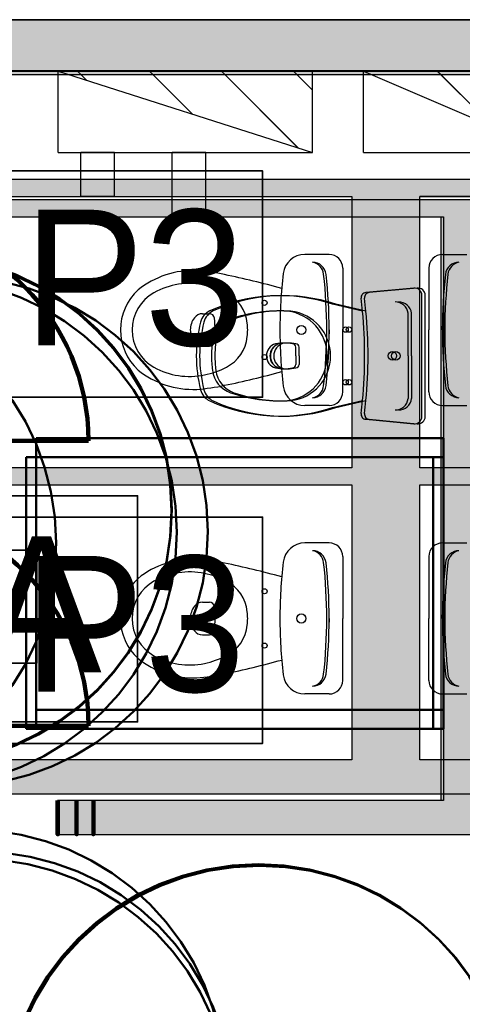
# Model space of a CAD drawing. Header units: metres. Extents: x -1 to 430, y -6 to 31.
# Tile 56 of 169: x 406.2 to 407.5, y 25.33 to 28.23. Entities that reach past the tile are written whole.
import ezdxf

# ---------------------------------------------------------------- set-up
doc = ezdxf.new("R2010")
doc.units = ezdxf.units.M
doc.linetypes.add('CONTINUA', pattern=[0])
doc.linetypes.add('VERDECKT', pattern=[9.525, 6.35, -3.175])
for name, color, linetype, lineweight in [('3D P1 MURS EXISTENTS', 7, 'CONTINUA', 25), ('3D P1 MURS NOUS', 7, 'CONTINUA', 25), ('3D P2 MURS', 7, 'CONTINUA', 25), ('3D P2 MURS NOUS', 7, 'CONTINUA', 25), ('3D P3 MURS', 7, 'CONTINUA', 25), ('3D P3 MURS NOUS', 7, 'CONTINUA', 25), ('3D P4 MURS', 7, 'CONTINUA', 25), ('3D P4 MURS NOUS', 7, 'CONTINUA', 25), ('3D P5 MURS', 7, 'CONTINUA', 25), ('3D P5 MURS NOUS', 7, 'CONTINUA', 25), ('3D PA MURS', 7, 'CONTINUA', 25), ('3D PA MURS NOUS', 7, 'CONTINUA', 25), ('DISPOSICIÓ FUSTERIES INT  P1', 7, 'CONTINUA', 25), ('DISPOSICIÓ FUSTERIES INT  P2', 7, 'CONTINUA', 25), ('DISPOSICIÓ FUSTERIES INT  P3', 7, 'CONTINUA', 25), ('DISPOSICIÓ FUSTERIES INT  P4', 7, 'CONTINUA', 25), ('DISPOSICIÓ FUSTERIES INT  PA', 7, 'CONTINUA', 25), ('DISPOSICIÓ FUSTERIES INT P5', 7, 'CONTINUA', 25), ('P1 ESCALES 2D', 7, 'CONTINUA', 25), ('P1 MOBLES', 7, 'CONTINUA', 25), ('P2 ESCALES 2D', 7, 'CONTINUA', 25), ('P2 MOBLES 2D', 7, 'CONTINUA', 25), ('P3 ESCALES 2D', 7, 'CONTINUA', 25), ('P3 MOBLES', 7, 'CONTINUA', 25), ('P4 ESCALES 2D', 7, 'CONTINUA', 25), ('P4 MOBLES', 7, 'CONTINUA', 25), ('P5 ESCALA 2D', 7, 'CONTINUA', 25), ('P5 MOBLES', 7, 'CONTINUA', 25), ('PA ESCALES 2D', 7, 'CONTINUA', 25)]:
    doc.layers.add(name, color=color, linetype=linetype, lineweight=lineweight)
doc.styles.add('Century Gothic', font='txt')
pattern_1 = [(135, (0, 0), (-0.21213203, -0.21213203), []), (135, (-0.10607, -0.10607), (-0.21213203, -0.21213203), [])]

msp = doc.modelspace()

# ---------------------------------------------------------------- hatches: boundary and pattern name
at = {"layer": '3D P1 MURS EXISTENTS', "linetype": 'CONTINUA', "lineweight": 18, "true_color": 0xa0a0a0, "transparency": 33554687}
for points in [[(426.8464, 28.2282), (401.2904, 28.2282), (401.2607, 28.0782), (426.8153, 28.0782)], [(405.9971, 27.6495), (408.8875, 27.6495), (408.8875, 27.6995), (405.9971, 27.6995)], [(407.4397, 27.6495), (407.4397, 25.9295), (407.5397, 25.9295), (407.5397, 27.6495)], [(406.3662, 25.8295), (409.0657, 25.8295), (409.0657, 25.9295), (406.3662, 25.9295)]]:
    msp.add_hatch(color=253, dxfattribs=at).paths.add_polyline_path(points)
at = {"layer": '3D P1 MURS NOUS', "linetype": 'CONTINUA', "lineweight": 18, "transparency": 33554687}
msp.add_hatch(color=2, dxfattribs=at).paths.add_polyline_path([(406.3662, 25.9295), (406.3096, 25.9295), (406.3096, 25.8295), (406.3662, 25.8295)])
at = {"layer": '3D P2 MURS', "linetype": 'CONTINUA', "lineweight": 18, "true_color": 0xa0a0a0, "transparency": 33554687}
for points in [[(426.8464, 28.2282), (401.2904, 28.2282), (401.2587, 28.0682), (415.7808, 28.0682), (415.7808, 28.0683), (415.9308, 28.0683), (415.9308, 28.0682), (426.8132, 28.0682)], [(405.997, 27.6495), (408.887, 27.6495), (408.887, 27.6995), (405.997, 27.6995)], [(407.447, 27.6495), (407.447, 25.9295), (407.537, 25.9295), (407.537, 27.6495)], [(406.311, 25.8295), (409.0654, 25.8295), (409.0654, 25.9295), (406.311, 25.9295)]]:
    msp.add_hatch(color=253, dxfattribs=at).paths.add_polyline_path(points)
at = {"layer": '3D P3 MURS', "linetype": 'CONTINUA', "lineweight": 18, "true_color": 0xa0a0a0, "transparency": 33554687}
for points in [[(426.8464, 28.2282), (401.2904, 28.2282), (401.2587, 28.0682), (426.8132, 28.0682)], [(405.997, 27.6495), (408.8875, 27.6495), (408.8875, 27.6995), (405.997, 27.6995)], [(407.4397, 27.6495), (407.4397, 25.9295), (407.5397, 25.9295), (407.5397, 27.6495)], [(406.4152, 25.8295), (409.0154, 25.8295), (409.0154, 25.9295), (406.4152, 25.9295)]]:
    msp.add_hatch(color=253, dxfattribs=at).paths.add_polyline_path(points)
at = {"layer": '3D P4 MURS', "linetype": 'CONTINUA', "lineweight": 18, "true_color": 0xa0a0a0, "transparency": 33554687}
for points in [[(426.8464, 28.2282), (401.2904, 28.2282), (401.2587, 28.0682), (426.8132, 28.0682)], [(406.047, 27.6495), (408.887, 27.6495), (408.887, 27.6995), (406.047, 27.6995)], [(407.4397, 27.6495), (407.4397, 25.9295), (407.5397, 25.9295), (407.5397, 27.6495)], [(406.4152, 25.8295), (409.057, 25.8295), (409.057, 25.9295), (406.4152, 25.9295)]]:
    msp.add_hatch(color=253, dxfattribs=at).paths.add_polyline_path(points)
at = {"layer": '3D P5 MURS', "linetype": 'CONTINUA', "lineweight": 18, "true_color": 0xa0a0a0, "transparency": 33554687}
for points in [[(426.8464, 28.2282), (401.2904, 28.2282), (401.2587, 28.0682), (426.8133, 28.0682)], [(405.997, 27.6495), (408.8875, 27.6495), (408.8875, 27.6995), (405.997, 27.6995)], [(407.4397, 27.6495), (407.4397, 25.9295), (407.5397, 25.9295), (407.5397, 27.6495)], [(406.3659, 25.8295), (409.0654, 25.8295), (409.0654, 25.9295), (406.3659, 25.9295)]]:
    msp.add_hatch(color=253, dxfattribs=at).paths.add_polyline_path(points)
at = {"layer": '3D PA MURS', "linetype": 'CONTINUA', "lineweight": 18, "true_color": 0xa0a0a0, "transparency": 33554687}
for points in [[(415.9469, 28.2301), (405.7759, 28.2301), (405.7759, 28.0801), (415.9469, 28.0801)], [(405.7759, 27.7096), (408.7769, 27.7096), (408.7769, 27.7596), (405.7759, 27.7596)], [(407.1769, 26.8596), (407.1769, 26.0491), (407.3769, 26.0491), (407.3769, 27.7096), (407.1769, 27.7096), (407.1769, 26.9096), (407.1795, 26.9096), (407.1795, 26.8596)], [(405.7759, 26.8596), (407.1795, 26.8596), (407.1795, 26.9096), (405.7759, 26.9096)], [(407.3769, 26.8595), (408.7769, 26.8595), (408.7769, 26.9095), (407.3769, 26.9095)], [(405.6069, 25.9491), (408.9671, 25.9491), (408.9671, 26.0491), (405.6069, 26.0491)]]:
    msp.add_hatch(color=253, dxfattribs=at).paths.add_polyline_path(points)
at = {"layer": 'P1 ESCALES 2D', "lineweight": 25, "transparency": 33554687}
h = msp.add_hatch(dxfattribs=at)
h.set_pattern_fill('RAYADO_1', scale=0.1, angle=45, style=0, pattern_type=2)
h.set_pattern_definition(pattern_1)
h.paths.add_polyline_path([(407.0612, 27.8385), (407.0612, 28.0785), (406.3112, 28.0785)], flags=0)
h = msp.add_hatch(dxfattribs=at)
h.set_pattern_fill('RAYADO_1', scale=0.1, angle=45, style=0, pattern_type=2)
h.set_pattern_definition(pattern_1)
h.paths.add_polyline_path([(407.2112, 28.0785), (407.7712, 27.8385), (407.7712, 28.0785)], flags=0)
at = {"layer": 'P2 ESCALES 2D', "lineweight": 25, "transparency": 33554687}
h = msp.add_hatch(dxfattribs=at)
h.set_pattern_fill('RAYADO_1', scale=0.1, angle=45, style=0, pattern_type=2)
h.set_pattern_definition(pattern_1)
h.paths.add_polyline_path([(407.0612, 27.8385), (407.0612, 28.0785), (406.3112, 28.0785)], flags=0)
h = msp.add_hatch(dxfattribs=at)
h.set_pattern_fill('RAYADO_1', scale=0.1, angle=45, style=0, pattern_type=2)
h.set_pattern_definition(pattern_1)
h.paths.add_polyline_path([(407.2112, 28.0785), (407.7712, 27.8385), (407.7712, 28.0785)], flags=0)
at = {"layer": 'P3 ESCALES 2D', "lineweight": 25, "transparency": 33554687}
h = msp.add_hatch(dxfattribs=at)
h.set_pattern_fill('RAYADO_1', scale=0.1, angle=45, style=0, pattern_type=2)
h.set_pattern_definition(pattern_1)
h.paths.add_polyline_path([(407.0612, 27.8385), (407.0612, 28.0785), (406.3112, 28.0785)], flags=0)
h = msp.add_hatch(dxfattribs=at)
h.set_pattern_fill('RAYADO_1', scale=0.1, angle=45, style=0, pattern_type=2)
h.set_pattern_definition(pattern_1)
h.paths.add_polyline_path([(407.2112, 28.0785), (407.7712, 27.8385), (407.7712, 28.0785)], flags=0)
at = {"layer": 'P4 ESCALES 2D', "lineweight": 25, "transparency": 33554687}
h = msp.add_hatch(dxfattribs=at)
h.set_pattern_fill('RAYADO_1', scale=0.1, angle=45, style=0, pattern_type=2)
h.set_pattern_definition(pattern_1)
h.paths.add_polyline_path([(407.0612, 27.8385), (407.0612, 28.0785), (406.3112, 28.0785)], flags=0)
h = msp.add_hatch(dxfattribs=at)
h.set_pattern_fill('RAYADO_1', scale=0.1, angle=45, style=0, pattern_type=2)
h.set_pattern_definition(pattern_1)
h.paths.add_polyline_path([(407.2112, 28.0785), (407.7712, 27.8385), (407.7712, 28.0785)], flags=0)
at = {"layer": 'P5 ESCALA 2D', "lineweight": 25, "transparency": 33554687}
h = msp.add_hatch(dxfattribs=at)
h.set_pattern_fill('RAYADO_1', scale=0.1, angle=45, style=0, pattern_type=2)
h.set_pattern_definition(pattern_1)
h.paths.add_polyline_path([(407.0612, 27.8385), (407.0612, 28.0785), (406.3112, 28.0785)], flags=0)
h = msp.add_hatch(dxfattribs=at)
h.set_pattern_fill('RAYADO_1', scale=0.1, angle=45, style=0, pattern_type=2)
h.set_pattern_definition(pattern_1)
h.paths.add_polyline_path([(407.2112, 28.0785), (407.7712, 27.8385), (407.7712, 28.0785)], flags=0)
at = {"layer": 'PA ESCALES 2D', "linetype": 'CONTINUA', "lineweight": 25, "transparency": 33554687}
h = msp.add_hatch(dxfattribs=at)
h.set_pattern_fill('RAYADO_1', scale=0.1, angle=45, style=0, pattern_type=2)
h.set_pattern_definition(pattern_1)
h.paths.add_polyline_path([(407.0611, 27.8386), (407.0611, 28.0786), (406.3112, 28.0786)], flags=0)
h = msp.add_hatch(dxfattribs=at)
h.set_pattern_fill('RAYADO_1', scale=0.1, angle=45, style=0, pattern_type=2)
h.set_pattern_definition(pattern_1)
h.paths.add_polyline_path([(407.2111, 28.0786), (407.7711, 27.8386), (407.7711, 28.0786)], flags=0)

# ---------------------------------------------------------------- linework, layer by layer
at = {"layer": '3D P1 MURS EXISTENTS', "color": 7, "linetype": 'CONTINUA', "lineweight": 25, "transparency": 33554687}
for p, q in [((426.8464, 28.2282), (401.2904, 28.2282)), ((404.4366, 28.0782), (408.8875, 28.0782)), ((408.8875, 27.6995), (406.0471, 27.6995)), ((405.9971, 27.6495), (407.4397, 27.6495)), ((407.4397, 27.6495), (407.4397, 25.9295)), ((407.4397, 25.9295), (406.3662, 25.9295)), ((406.3662, 25.9295), (406.3662, 25.8295)), ((406.3662, 25.8295), (409.0657, 25.8295))]:
    msp.add_line(p, q, dxfattribs=at)
at = {"layer": '3D P1 MURS NOUS', "color": 7, "linetype": 'CONTINUA', "lineweight": 25, "transparency": 33554687}
for p, q in [((406.3096, 25.8295), (406.3096, 25.9295)), ((406.3662, 25.9295), (406.3096, 25.9295)), ((406.3662, 25.8295), (406.3662, 25.9295)), ((406.3096, 25.8295), (406.3662, 25.8295))]:
    msp.add_line(p, q, dxfattribs=at)
at = {"layer": '3D P1 MURS NOUS', "color": 240, "linetype": 'CONTINUA', "lineweight": 140, "transparency": 33554687}
msp.add_lwpolyline([(406.3096, 25.9295), (406.3096, 25.8795), (406.3096, 25.8295), (406.3096, 25.8795), (406.3096, 25.9295)], close=True, dxfattribs=at)
at = {"layer": '3D P2 MURS', "color": 7, "linetype": 'CONTINUA', "lineweight": 25, "transparency": 33554687}
for p, q in [((426.8464, 28.2282), (401.2904, 28.2282)), ((404.437, 28.0682), (408.887, 28.0682)), ((408.887, 27.6995), (406.047, 27.6995)), ((405.997, 27.6495), (407.447, 27.6495)), ((407.447, 27.6495), (407.447, 25.9295)), ((407.447, 25.9295), (406.311, 25.9295)), ((406.311, 25.9295), (406.311, 25.8295)), ((406.311, 25.8295), (409.0654, 25.8295))]:
    msp.add_line(p, q, dxfattribs=at)
at = {"layer": '3D P2 MURS NOUS', "color": 240, "linetype": 'CONTINUA', "lineweight": 140, "transparency": 33554687}
msp.add_lwpolyline([(406.311, 25.9295), (406.311, 25.8795), (406.311, 25.8295), (406.311, 25.8795), (406.311, 25.9295)], close=True, dxfattribs=at)
at = {"layer": '3D P3 MURS', "color": 7, "linetype": 'CONTINUA', "lineweight": 25, "transparency": 33554687}
for p, q in [((426.8464, 28.2282), (401.2904, 28.2282)), ((404.437, 28.0682), (408.887, 28.0682)), ((408.887, 27.6995), (406.047, 27.6995)), ((405.997, 27.6495), (407.4397, 27.6495)), ((407.4397, 27.6495), (407.4397, 25.9295)), ((407.4397, 25.9295), (406.4152, 25.9295)), ((406.4152, 25.9295), (406.4152, 25.8295)), ((406.4152, 25.8295), (409.0154, 25.8295))]:
    msp.add_line(p, q, dxfattribs=at)
at = {"layer": '3D P3 MURS NOUS', "color": 240, "linetype": 'CONTINUA', "lineweight": 140, "transparency": 33554687}
msp.add_lwpolyline([(406.4152, 25.9295), (406.4152, 25.8795), (406.4152, 25.8295), (406.4152, 25.8795), (406.4152, 25.9295)], close=True, dxfattribs=at)
at = {"layer": '3D P4 MURS', "color": 7, "linetype": 'CONTINUA', "lineweight": 25, "transparency": 33554687}
for p, q in [((426.8464, 28.2282), (401.2904, 28.2282)), ((404.437, 28.0682), (408.887, 28.0682)), ((408.887, 27.6995), (406.047, 27.6995)), ((406.047, 27.6495), (407.4397, 27.6495)), ((407.4397, 27.6495), (407.4397, 25.9295)), ((407.4397, 25.9295), (406.4152, 25.9295)), ((406.4152, 25.9295), (406.4152, 25.8295)), ((406.4152, 25.8295), (409.057, 25.8295))]:
    msp.add_line(p, q, dxfattribs=at)
at = {"layer": '3D P4 MURS NOUS', "color": 240, "linetype": 'CONTINUA', "lineweight": 140, "transparency": 33554687}
msp.add_lwpolyline([(406.4152, 25.9295), (406.4152, 25.8795), (406.4152, 25.8295), (406.4152, 25.8795), (406.4152, 25.9295)], close=True, dxfattribs=at)
at = {"layer": '3D P5 MURS', "color": 7, "linetype": 'CONTINUA', "lineweight": 25, "transparency": 33554687}
for p, q in [((426.8464, 28.2282), (401.2904, 28.2282)), ((404.437, 28.0682), (408.887, 28.0682)), ((408.887, 27.6995), (406.047, 27.6995)), ((405.997, 27.6495), (407.4397, 27.6495)), ((407.4397, 27.6495), (407.4397, 25.9295)), ((407.4397, 25.9295), (406.3659, 25.9295)), ((406.3659, 25.9295), (406.3659, 25.8295)), ((406.3659, 25.8295), (409.0654, 25.8295))]:
    msp.add_line(p, q, dxfattribs=at)
at = {"layer": '3D P5 MURS NOUS', "color": 240, "linetype": 'CONTINUA', "lineweight": 140, "transparency": 33554687}
msp.add_lwpolyline([(406.3659, 25.9295), (406.3659, 25.8795), (406.3659, 25.8295), (406.3659, 25.8795), (406.3659, 25.9295)], close=True, dxfattribs=at)
at = {"layer": '3D PA MURS', "color": 7, "linetype": 'CONTINUA', "lineweight": 25, "transparency": 33554687}
for p, q in [((415.9469, 28.2301), (405.7759, 28.2301)), ((405.7759, 28.0801), (408.7769, 28.0801)), ((408.7769, 27.7596), (405.7759, 27.7596)), ((405.7759, 27.7096), (407.1769, 27.7096)), ((407.1769, 27.7096), (407.1769, 26.9096)), ((407.3769, 27.7096), (408.7769, 27.7096)), ((407.3769, 26.9095), (407.3769, 27.7096)), ((407.1769, 26.9096), (405.7759, 26.9096)), ((408.7769, 26.9095), (407.3769, 26.9095)), ((405.7759, 26.8596), (407.1769, 26.8596)), ((407.1769, 26.8596), (407.1769, 26.0491)), ((407.3769, 26.8595), (408.7769, 26.8595)), ((407.3769, 26.0491), (407.3769, 26.8595)), ((407.1769, 26.0491), (405.6069, 26.0491)), ((408.9671, 26.0491), (407.3769, 26.0491)), ((405.6069, 25.9491), (408.9671, 25.9491))]:
    msp.add_line(p, q, dxfattribs=at)
at = {"layer": '3D PA MURS NOUS', "color": 240, "linetype": 'CONTINUA', "lineweight": 140, "transparency": 33554687}
for p, q in [((405.7809, 26.9894), (406.4009, 26.9894)), ((405.7809, 26.1495), (406.4009, 26.1495))]:
    msp.add_line(p, q, dxfattribs=at)
for centre in [(405.7609, 26.9894), (405.7609, 26.1495)]:
    msp.add_arc(centre, 0.64, 0, 90, dxfattribs=at)
at = {"layer": 'DISPOSICIÓ FUSTERIES INT  P1', "color": 2, "linetype": 'CONTINUA', "lineweight": 35, "transparency": 33554687}
msp.add_lwpolyline([(405.362, 26.1609), (406.5455, 26.1609), (406.5455, 26.8275), (405.362, 26.8275), (405.362, 26.1609)], dxfattribs=at)
at = {"layer": 'DISPOSICIÓ FUSTERIES INT  P2', "color": 2, "linetype": 'CONTINUA', "lineweight": 35, "transparency": 33554687}
msp.add_lwpolyline([(405.657, 26.3342), (406.2487, 26.3342), (406.2487, 26.6675), (405.657, 26.6675), (405.657, 26.3342)], dxfattribs=at)
at = {"layer": 'DISPOSICIÓ FUSTERIES INT  P3', "color": 2, "linetype": 'CONTINUA', "lineweight": 35, "transparency": 33554687}
msp.add_lwpolyline([(405.657, 26.3342), (406.2487, 26.3342), (406.2487, 26.6675), (405.657, 26.6675), (405.657, 26.3342)], dxfattribs=at)
at = {"layer": 'DISPOSICIÓ FUSTERIES INT  P4', "color": 2, "linetype": 'CONTINUA', "lineweight": 35, "transparency": 33554687}
msp.add_lwpolyline([(405.657, 26.3342), (406.2487, 26.3342), (406.2487, 26.6675), (405.657, 26.6675), (405.657, 26.3342)], dxfattribs=at)
at = {"layer": 'DISPOSICIÓ FUSTERIES INT  PA', "color": 2, "linetype": 'CONTINUA', "lineweight": 35, "transparency": 33554687}
for points in [[(406.1422, 27.1178), (406.9137, 27.1178), (406.9137, 27.7845), (406.1422, 27.7845), (406.1422, 27.1178)], [(406.1422, 26.0978), (406.9137, 26.0978), (406.9137, 26.7645), (406.1422, 26.7645), (406.1422, 26.0978)]]:
    msp.add_lwpolyline(points, dxfattribs=at)
at = {"layer": 'DISPOSICIÓ FUSTERIES INT P5', "color": 2, "linetype": 'CONTINUA', "lineweight": 35, "transparency": 33554687}
msp.add_lwpolyline([(405.657, 26.3342), (406.2487, 26.3342), (406.2487, 26.6675), (405.657, 26.6675), (405.657, 26.3342)], dxfattribs=at)
at = {"layer": 'P1 ESCALES 2D', "color": 7, "lineweight": 25, "transparency": 33554687}
for p, q in [((406.3112, 27.8385), (406.3112, 28.0785)), ((406.3112, 28.0785), (407.0612, 28.0785)), ((406.3112, 28.0785), (407.0612, 27.8385)), ((407.0612, 27.8385), (407.0612, 28.0785)), ((407.2112, 28.0785), (407.7712, 28.0785)), ((407.2112, 27.8385), (407.2112, 28.0785)), ((407.2112, 28.0785), (407.7712, 27.8385)), ((406.3112, 27.8385), (406.647, 27.8385)), ((406.647, 27.6495), (406.647, 27.8385)), ((406.747, 27.8385), (406.647, 27.8385)), ((406.747, 27.6495), (406.747, 27.8385)), ((406.747, 27.8385), (407.0612, 27.8385)), ((407.2112, 27.8385), (407.7712, 27.8385))]:
    msp.add_line(p, q, dxfattribs=at)
at = {"layer": 'P1 ESCALES 2D', "color": 180, "transparency": 33554687}
for p, q in [((407.3593, 27.4393), (407.2181, 27.4261)), ((407.2086, 27.3708), (407.1199, 27.3916)), ((407.3427, 27.2395), (407.3427, 27.3651)), ((407.0119, 27.2395), (407.0119, 27.2648)), ((407.0119, 27.2395), (407.0119, 27.2142)), ((407.3427, 27.2395), (407.3427, 27.1138)), ((407.1199, 27.0873), (407.2086, 27.1081)), ((407.2181, 27.0528), (407.3593, 27.0396))]:
    msp.add_line(p, q, dxfattribs=at)
msp.add_lwpolyline([(407.3835, 27.0608), (407.3835, 27.2395), (407.3835, 27.4181)], dxfattribs=at)
for centre, radius in [((407.1585, 27.317), 0.008), ((407.2964, 27.2395), 0.0125), ((407.1585, 27.162), 0.008)]:
    msp.add_circle(centre, radius, dxfattribs=at)
for centre, radius, start, end in [((406.964, 26.9253), 0.4916, 71.514, 114.6825), ((407.2193, 27.4112), 0.015, 94.7621, 186.9037), ((407.3617, 27.4176), 0.0218, 1.3248, 96.3644), ((405.8013, 27.2395), 1.4134, 5.3323, 6.9037), ((407.3058, 27.3612), 0.0372, 6.0407, 91.7016), ((406.7796, 27.3266), 0.05, 114.6825, 165.4531), ((406.964, 26.9253), 0.4466, 86.9791, 108.8669), ((406.9716, 27.2395), 0.1328, 276.8934, 83.1066), ((405.8013, 27.2395), 1.4134, 0, 5.3323), ((407.1155, 27.2395), 0.397, 165.4531, 180), ((406.8455, 27.2723), 0.08, 108.8669, 173.0722), ((407.1155, 27.2395), 0.352, 173.0722, 180), ((406.9619, 27.2395), 0.0366, 105.2314, 254.7686), ((406.9754, 27.2395), 0.0386, 105.7788, 254.2212), ((406.9771, 27.152), 0.1252, 78.5881, 101.4119), ((407.0019, 27.2648), 0.01, 0, 90), ((407.1155, 27.2395), 0.397, 180, 194.5469), ((407.1155, 27.2395), 0.352, 180, 186.9278), ((407.0019, 27.2142), 0.01, 270, 0), ((405.8013, 27.2395), 1.4134, 354.6677, 0), ((406.8455, 27.2067), 0.08, 186.9278, 251.1331), ((406.9771, 27.3269), 0.1252, 258.5881, 281.4119), ((406.7796, 27.1523), 0.05, 194.5469, 245.3175), ((406.964, 27.5536), 0.4466, 251.1331, 273.0209), ((406.964, 27.5536), 0.4916, 245.3175, 288.486), ((405.8013, 27.2395), 1.4134, 353.0963, 354.6677), ((407.3058, 27.1177), 0.0372, 268.2984, 353.9593), ((407.2193, 27.0678), 0.015, 173.0963, 265.2379), ((407.3617, 27.0613), 0.0218, 263.6356, 358.6752)]:
    msp.add_arc(centre, radius, start, end, dxfattribs=at)
at = {"layer": 'P1 MOBLES', "color": 202, "linetype": 'VERDECKT', "lineweight": 50, "transparency": 33554687}
msp.add_lwpolyline([(407.417, 26.9408), (406.217, 26.9408), (406.217, 26.1408), (407.417, 26.1408), (407.417, 26.9408)], close=True, dxfattribs=at)
for centre in [(405.9113, 26.7198), (406.9052, 24.9874)]:
    msp.add_circle(centre, 0.75, dxfattribs=at)
at = {"layer": 'P2 ESCALES 2D', "color": 7, "lineweight": 25, "transparency": 33554687}
for p, q in [((406.3112, 27.8385), (406.3112, 28.0785)), ((406.3112, 28.0785), (407.0612, 28.0785)), ((407.0612, 27.8385), (407.0612, 28.0785)), ((407.2112, 28.0785), (407.7712, 28.0785)), ((407.2112, 27.8385), (407.2112, 28.0785)), ((407.2112, 28.0785), (407.7712, 27.8385)), ((406.3112, 27.8385), (406.647, 27.8385)), ((406.647, 27.6495), (406.647, 27.8385)), ((406.747, 27.8385), (406.647, 27.8385)), ((406.747, 27.6495), (406.747, 27.8385)), ((406.747, 27.8385), (407.0612, 27.8385)), ((407.2112, 27.8385), (407.7712, 27.8385)), ((406.747, 27.6495), (406.647, 27.6495)), ((406.747, 27.6495), (407.447, 27.6495))]:
    msp.add_line(p, q, dxfattribs=at)
at = {"layer": 'P2 ESCALES 2D', "color": 7, "linetype": 'CONTINUA', "lineweight": 25, "transparency": 33554687}
for p, q in [((407.3593, 27.4393), (407.2181, 27.4261)), ((407.2086, 27.3708), (407.1199, 27.3916)), ((407.3427, 27.2395), (407.3427, 27.3651)), ((407.0119, 27.2395), (407.0119, 27.2648)), ((407.0119, 27.2395), (407.0119, 27.2142)), ((407.3427, 27.2395), (407.3427, 27.1138)), ((407.1199, 27.0873), (407.2086, 27.1081)), ((407.2181, 27.0528), (407.3593, 27.0396))]:
    msp.add_line(p, q, dxfattribs=at)
msp.add_lwpolyline([(407.3835, 27.0608), (407.3835, 27.2395), (407.3835, 27.4181)], dxfattribs=at)
for centre, radius in [((407.1585, 27.317), 0.008), ((407.2964, 27.2395), 0.0125), ((407.1585, 27.162), 0.008)]:
    msp.add_circle(centre, radius, dxfattribs=at)
for centre, radius, start, end in [((406.964, 26.9253), 0.4916, 71.514, 114.6825), ((407.2193, 27.4112), 0.015, 94.7621, 186.9037), ((407.3617, 27.4176), 0.0218, 1.3248, 96.3644), ((405.8013, 27.2395), 1.4134, 5.3323, 6.9037), ((407.3058, 27.3612), 0.0372, 6.0407, 91.7016), ((406.7796, 27.3266), 0.05, 114.6825, 165.4531), ((406.964, 26.9253), 0.4466, 86.9791, 108.8669), ((406.9716, 27.2395), 0.1328, 276.8934, 83.1066), ((405.8013, 27.2395), 1.4134, 0, 5.3323), ((407.1155, 27.2395), 0.397, 165.4531, 180), ((406.8455, 27.2723), 0.08, 108.8669, 173.0722), ((407.1155, 27.2395), 0.352, 173.0722, 180), ((406.9619, 27.2395), 0.0366, 105.2314, 254.7686), ((406.9754, 27.2395), 0.0386, 105.7788, 254.2212), ((406.9771, 27.152), 0.1252, 78.5881, 101.4119), ((407.0019, 27.2648), 0.01, 0, 90), ((407.1155, 27.2395), 0.397, 180, 194.5469), ((407.1155, 27.2395), 0.352, 180, 186.9278), ((407.0019, 27.2142), 0.01, 270, 0), ((405.8013, 27.2395), 1.4134, 354.6677, 0), ((406.8455, 27.2067), 0.08, 186.9278, 251.1331), ((406.9771, 27.3269), 0.1252, 258.5881, 281.4119), ((406.7796, 27.1523), 0.05, 194.5469, 245.3175), ((406.964, 27.5536), 0.4466, 251.1331, 273.0209), ((406.964, 27.5536), 0.4916, 245.3175, 288.486), ((405.8013, 27.2395), 1.4134, 353.0963, 354.6677), ((407.3058, 27.1177), 0.0372, 268.2984, 353.9593), ((407.2193, 27.0678), 0.015, 173.0963, 265.2379), ((407.3617, 27.0613), 0.0218, 263.6356, 358.6752)]:
    msp.add_arc(centre, radius, start, end, dxfattribs=at)
at = {"layer": 'P2 MOBLES 2D', "color": 202, "linetype": 'VERDECKT', "lineweight": 50, "transparency": 33554687}
msp.add_lwpolyline([(407.447, 26.9967), (406.247, 26.9967), (406.247, 26.1967), (407.447, 26.1967), (407.447, 26.9967)], close=True, dxfattribs=at)
for centre in [(405.5554, 26.6886), (406.901, 24.9916)]:
    msp.add_circle(centre, 0.75, dxfattribs=at)
at = {"layer": 'P3 ESCALES 2D', "color": 7, "lineweight": 25, "transparency": 33554687}
for p, q in [((406.3112, 28.0785), (407.0612, 27.8385)), ((406.3112, 27.8385), (406.3112, 28.0785)), ((406.3112, 28.0785), (407.0612, 28.0785)), ((407.0612, 27.8385), (407.0612, 28.0785)), ((407.2112, 28.0785), (407.7712, 28.0785)), ((407.2112, 27.8385), (407.2112, 28.0785)), ((407.2112, 28.0785), (407.7712, 27.8385)), ((406.3112, 27.8385), (406.647, 27.8385)), ((406.647, 27.6495), (406.647, 27.8385)), ((406.747, 27.8385), (406.647, 27.8385)), ((406.747, 27.8385), (407.0612, 27.8385)), ((406.747, 27.6495), (406.747, 27.8385)), ((407.2112, 27.8385), (407.7712, 27.8385)), ((406.747, 27.6495), (406.647, 27.6495)), ((406.747, 27.6495), (407.447, 27.6495))]:
    msp.add_line(p, q, dxfattribs=at)
at = {"layer": 'P3 ESCALES 2D', "color": 7, "linetype": 'CONTINUA', "lineweight": 25, "transparency": 33554687}
for p, q in [((407.3593, 27.4393), (407.2181, 27.4261)), ((407.2086, 27.3708), (407.1199, 27.3916)), ((407.3427, 27.2395), (407.3427, 27.3651)), ((407.0119, 27.2395), (407.0119, 27.2648)), ((407.0119, 27.2395), (407.0119, 27.2142)), ((407.3427, 27.2395), (407.3427, 27.1138)), ((407.1199, 27.0873), (407.2086, 27.1081)), ((407.2181, 27.0528), (407.3593, 27.0396))]:
    msp.add_line(p, q, dxfattribs=at)
msp.add_lwpolyline([(407.3835, 27.0608), (407.3835, 27.2395), (407.3835, 27.4181)], dxfattribs=at)
for centre, radius in [((407.1585, 27.317), 0.008), ((407.2964, 27.2395), 0.0125), ((407.1585, 27.162), 0.008)]:
    msp.add_circle(centre, radius, dxfattribs=at)
for centre, radius, start, end in [((406.964, 26.9253), 0.4916, 71.514, 114.6825), ((407.2193, 27.4112), 0.015, 94.7621, 186.9037), ((407.3617, 27.4176), 0.0218, 1.3248, 96.3644), ((405.8013, 27.2395), 1.4134, 5.3323, 6.9037), ((407.3058, 27.3612), 0.0372, 6.0407, 91.7016), ((406.7796, 27.3266), 0.05, 114.6825, 165.4531), ((406.964, 26.9253), 0.4466, 86.9791, 108.8669), ((406.9716, 27.2395), 0.1328, 276.8934, 83.1066), ((405.8013, 27.2395), 1.4134, 0, 5.3323), ((407.1155, 27.2395), 0.397, 165.4531, 180), ((406.8455, 27.2723), 0.08, 108.8669, 173.0722), ((407.1155, 27.2395), 0.352, 173.0722, 180), ((406.9619, 27.2395), 0.0366, 105.2314, 254.7686), ((406.9754, 27.2395), 0.0386, 105.7788, 254.2212), ((406.9771, 27.152), 0.1252, 78.5881, 101.4119), ((407.0019, 27.2648), 0.01, 0, 90), ((407.1155, 27.2395), 0.397, 180, 194.5469), ((407.1155, 27.2395), 0.352, 180, 186.9278), ((407.0019, 27.2142), 0.01, 270, 0), ((405.8013, 27.2395), 1.4134, 354.6677, 0), ((406.8455, 27.2067), 0.08, 186.9278, 251.1331), ((406.9771, 27.3269), 0.1252, 258.5881, 281.4119), ((406.7796, 27.1523), 0.05, 194.5469, 245.3175), ((406.964, 27.5536), 0.4466, 251.1331, 273.0209), ((406.964, 27.5536), 0.4916, 245.3175, 288.486), ((405.8013, 27.2395), 1.4134, 353.0963, 354.6677), ((407.3058, 27.1177), 0.0372, 268.2984, 353.9593), ((407.2193, 27.0678), 0.015, 173.0963, 265.2379), ((407.3617, 27.0613), 0.0218, 263.6356, 358.6752)]:
    msp.add_arc(centre, radius, start, end, dxfattribs=at)
at = {"layer": 'P3 MOBLES', "color": 202, "linetype": 'VERDECKT', "lineweight": 50, "transparency": 33554687}
msp.add_lwpolyline([(407.447, 26.9408), (406.247, 26.9408), (406.247, 26.1408), (407.447, 26.1408), (407.447, 26.9408)], close=True, dxfattribs=at)
for centre in [(405.8969, 26.7869), (406.0514, 25.0936)]:
    msp.add_circle(centre, 0.75, dxfattribs=at)
at = {"layer": 'P4 ESCALES 2D', "color": 7, "lineweight": 25, "transparency": 33554687}
for p, q in [((406.3112, 27.8385), (406.3112, 28.0785)), ((406.3112, 28.0785), (407.0612, 28.0785)), ((406.3112, 28.0785), (407.0612, 27.8385)), ((407.0612, 27.8385), (407.0612, 28.0785)), ((407.2112, 28.0785), (407.7712, 28.0785)), ((407.2112, 27.8385), (407.2112, 28.0785)), ((407.2112, 28.0785), (407.7712, 27.8385)), ((406.3112, 27.8385), (406.647, 27.8385)), ((406.647, 27.6495), (406.647, 27.8385)), ((406.747, 27.8385), (406.647, 27.8385)), ((406.747, 27.6495), (406.747, 27.8385)), ((406.747, 27.8385), (407.0612, 27.8385)), ((407.2112, 27.8385), (407.7712, 27.8385))]:
    msp.add_line(p, q, dxfattribs=at)
at = {"layer": 'P4 ESCALES 2D', "color": 7, "linetype": 'CONTINUA', "lineweight": 25, "transparency": 33554687}
for p, q in [((407.3693, 27.4393), (407.2281, 27.4261)), ((407.2186, 27.3708), (407.1299, 27.3916)), ((407.3527, 27.2395), (407.3527, 27.3651)), ((407.0219, 27.2395), (407.0219, 27.2648)), ((407.0219, 27.2395), (407.0219, 27.2142)), ((407.3527, 27.2395), (407.3527, 27.1138)), ((407.1299, 27.0873), (407.2186, 27.1081)), ((407.2281, 27.0528), (407.3693, 27.0396))]:
    msp.add_line(p, q, dxfattribs=at)
msp.add_lwpolyline([(407.3935, 27.0608), (407.3935, 27.2395), (407.3935, 27.4181)], dxfattribs=at)
for centre, radius in [((407.1685, 27.317), 0.008), ((407.3064, 27.2395), 0.0125), ((407.1685, 27.162), 0.008)]:
    msp.add_circle(centre, radius, dxfattribs=at)
for centre, radius, start, end in [((406.974, 26.9253), 0.4916, 71.514, 114.6825), ((407.2293, 27.4112), 0.015, 94.7621, 186.9037), ((407.3717, 27.4176), 0.0218, 1.3248, 96.3644), ((405.8113, 27.2395), 1.4134, 5.3323, 6.9037), ((407.3158, 27.3612), 0.0372, 6.0407, 91.7016), ((406.7896, 27.3266), 0.05, 114.6825, 165.4531), ((406.974, 26.9253), 0.4466, 86.9791, 108.8669), ((406.9816, 27.2395), 0.1328, 276.8934, 83.1066), ((405.8113, 27.2395), 1.4134, 0, 5.3323), ((407.1255, 27.2395), 0.397, 165.4531, 180), ((406.8555, 27.2723), 0.08, 108.8669, 173.0722), ((407.1255, 27.2395), 0.352, 173.0722, 180), ((406.9719, 27.2395), 0.0366, 105.2314, 254.7686), ((406.9854, 27.2395), 0.0386, 105.7788, 254.2212), ((406.9871, 27.152), 0.1252, 78.5881, 101.4119), ((407.0119, 27.2648), 0.01, 0, 90), ((407.1255, 27.2395), 0.397, 180, 194.5469), ((407.1255, 27.2395), 0.352, 180, 186.9278), ((407.0119, 27.2142), 0.01, 270, 0), ((405.8113, 27.2395), 1.4134, 354.6677, 0), ((406.8555, 27.2067), 0.08, 186.9278, 251.1331), ((406.9871, 27.3269), 0.1252, 258.5881, 281.4119), ((406.7896, 27.1523), 0.05, 194.5469, 245.3175), ((406.974, 27.5536), 0.4466, 251.1331, 273.0209), ((406.974, 27.5536), 0.4916, 245.3175, 288.486), ((405.8113, 27.2395), 1.4134, 353.0963, 354.6677), ((407.3158, 27.1177), 0.0372, 268.2984, 353.9593), ((407.2293, 27.0678), 0.015, 173.0963, 265.2379), ((407.3717, 27.0613), 0.0218, 263.6356, 358.6752)]:
    msp.add_arc(centre, radius, start, end, dxfattribs=at)
at = {"layer": 'P4 MOBLES', "color": 202, "linetype": 'VERDECKT', "lineweight": 50, "transparency": 33554687}
msp.add_lwpolyline([(407.417, 26.9408), (406.217, 26.9408), (406.217, 26.1408), (407.417, 26.1408), (407.417, 26.9408)], close=True, dxfattribs=at)
for centre in [(406.0027, 26.7217), (406.0706, 25.0071)]:
    msp.add_circle(centre, 0.75, dxfattribs=at)
at = {"layer": 'P5 ESCALA 2D', "color": 7, "lineweight": 25, "transparency": 33554687}
for p, q in [((406.3112, 27.8385), (406.3112, 28.0785)), ((406.3112, 28.0785), (407.0612, 28.0785)), ((406.3112, 28.0785), (407.0612, 27.8385)), ((407.0612, 27.8385), (407.0612, 28.0785)), ((407.2112, 28.0785), (407.7712, 28.0785)), ((407.2112, 27.8385), (407.2112, 28.0785)), ((407.2112, 28.0785), (407.7712, 27.8385)), ((406.3112, 27.8385), (406.647, 27.8385)), ((406.647, 27.6495), (406.647, 27.8385)), ((406.747, 27.8385), (406.647, 27.8385)), ((406.747, 27.6495), (406.747, 27.8385)), ((406.747, 27.8385), (407.0612, 27.8385)), ((407.2112, 27.8385), (407.7712, 27.8385)), ((406.747, 27.6495), (406.647, 27.6495)), ((406.747, 27.6495), (407.447, 27.6495))]:
    msp.add_line(p, q, dxfattribs=at)
at = {"layer": 'P5 ESCALA 2D', "color": 7, "linetype": 'CONTINUA', "lineweight": 25, "transparency": 33554687}
for p, q in [((407.3593, 27.4393), (407.2181, 27.4261)), ((407.2086, 27.3708), (407.1199, 27.3916)), ((407.3427, 27.2395), (407.3427, 27.3651)), ((407.0119, 27.2395), (407.0119, 27.2648)), ((407.0119, 27.2395), (407.0119, 27.2142)), ((407.3427, 27.2395), (407.3427, 27.1138)), ((407.1199, 27.0873), (407.2086, 27.1081)), ((407.2181, 27.0528), (407.3593, 27.0396))]:
    msp.add_line(p, q, dxfattribs=at)
msp.add_lwpolyline([(407.3835, 27.0608), (407.3835, 27.2395), (407.3835, 27.4181)], dxfattribs=at)
for centre, radius in [((407.1585, 27.317), 0.008), ((407.2964, 27.2395), 0.0125), ((407.1585, 27.162), 0.008)]:
    msp.add_circle(centre, radius, dxfattribs=at)
for centre, radius, start, end in [((406.964, 26.9253), 0.4916, 71.514, 114.6825), ((407.2193, 27.4112), 0.015, 94.7621, 186.9037), ((407.3617, 27.4176), 0.0218, 1.3248, 96.3644), ((405.8013, 27.2395), 1.4134, 5.3323, 6.9037), ((407.3058, 27.3612), 0.0372, 6.0407, 91.7016), ((406.7796, 27.3266), 0.05, 114.6825, 165.4531), ((406.964, 26.9253), 0.4466, 86.9791, 108.8669), ((406.9716, 27.2395), 0.1328, 276.8934, 83.1066), ((405.8013, 27.2395), 1.4134, 0, 5.3323), ((407.1155, 27.2395), 0.397, 165.4531, 180), ((406.8455, 27.2723), 0.08, 108.8669, 173.0722), ((407.1155, 27.2395), 0.352, 173.0722, 180), ((406.9619, 27.2395), 0.0366, 105.2314, 254.7686), ((406.9754, 27.2395), 0.0386, 105.7788, 254.2212), ((406.9771, 27.152), 0.1252, 78.5881, 101.4119), ((407.0019, 27.2648), 0.01, 0, 90), ((407.1155, 27.2395), 0.397, 180, 194.5469), ((407.1155, 27.2395), 0.352, 180, 186.9278), ((407.0019, 27.2142), 0.01, 270, 0), ((405.8013, 27.2395), 1.4134, 354.6677, 0), ((406.8455, 27.2067), 0.08, 186.9278, 251.1331), ((406.9771, 27.3269), 0.1252, 258.5881, 281.4119), ((406.7796, 27.1523), 0.05, 194.5469, 245.3175), ((406.964, 27.5536), 0.4466, 251.1331, 273.0209), ((406.964, 27.5536), 0.4916, 245.3175, 288.486), ((405.8013, 27.2395), 1.4134, 353.0963, 354.6677), ((407.3058, 27.1177), 0.0372, 268.2984, 353.9593), ((407.2193, 27.0678), 0.015, 173.0963, 265.2379), ((407.3617, 27.0613), 0.0218, 263.6356, 358.6752)]:
    msp.add_arc(centre, radius, start, end, dxfattribs=at)
at = {"layer": 'P5 MOBLES', "color": 202, "linetype": 'VERDECKT', "lineweight": 50, "transparency": 33554687}
msp.add_lwpolyline([(407.417, 26.9408), (406.217, 26.9408), (406.217, 26.1408), (407.417, 26.1408), (407.417, 26.9408)], close=True, dxfattribs=at)
for centre in [(405.8959, 26.7834), (406.0776, 25.029)]:
    msp.add_circle(centre, 0.75, dxfattribs=at)
at = {"layer": 'PA ESCALES 2D', "color": 7, "linetype": 'CONTINUA', "lineweight": 25, "transparency": 33554687}
for p, q in [((406.3111, 27.8386), (406.3111, 28.0786)), ((406.3111, 28.0786), (407.0611, 28.0786)), ((406.3113, 28.0785), (407.0613, 27.8385)), ((407.0611, 27.8386), (407.0611, 28.0786)), ((407.2111, 28.0786), (407.7711, 28.0786)), ((407.2111, 27.8386), (407.2111, 28.0786)), ((407.2111, 28.0786), (407.7711, 27.8386)), ((406.3111, 27.8386), (406.3779, 27.8386)), ((406.3779, 27.7096), (406.3779, 27.8386)), ((406.4779, 27.8386), (406.3779, 27.8386)), ((406.4779, 27.7096), (406.4779, 27.8386)), ((406.4779, 27.8386), (407.0611, 27.8386)), ((407.2111, 27.8386), (407.7711, 27.8386)), ((406.4779, 27.7096), (406.3779, 27.7096)), ((406.4779, 27.7096), (407.1769, 27.7096)), ((408.0254, 27.7096), (407.3769, 27.7096)), ((407.11, 27.5384), (407.0384, 27.5384)), ((407.4439, 27.5384), (407.5155, 27.5384)), ((407.15, 27.4984), (407.15, 27.3159)), ((407.4039, 27.4984), (407.4039, 27.3159)), ((406.737, 27.3639), (406.757, 27.3639)), ((407.11, 27.3159), (407.11, 27.327)), ((407.11, 27.3159), (407.11, 27.3048)), ((407.15, 27.1334), (407.15, 27.3159)), ((407.4039, 27.1334), (407.4039, 27.3159)), ((407.4439, 27.3159), (407.4439, 27.327)), ((407.4439, 27.3159), (407.4439, 27.3048)), ((406.737, 27.2679), (406.757, 27.2679)), ((407.11, 27.0934), (407.0384, 27.0934)), ((407.4439, 27.0934), (407.5155, 27.0934)), ((407.11, 26.6884), (407.0384, 26.6884)), ((407.4439, 26.6884), (407.5155, 26.6884)), ((407.15, 26.6484), (407.15, 26.4659)), ((407.4039, 26.6484), (407.4039, 26.4659)), ((406.737, 26.5139), (406.757, 26.5139)), ((407.11, 26.4659), (407.11, 26.477)), ((407.11, 26.4659), (407.11, 26.4548)), ((407.15, 26.2834), (407.15, 26.4659)), ((407.4039, 26.2834), (407.4039, 26.4659)), ((407.4439, 26.4659), (407.4439, 26.477)), ((407.4439, 26.4659), (407.4439, 26.4548)), ((406.737, 26.4179), (406.757, 26.4179)), ((407.11, 26.2434), (407.0384, 26.2434)), ((407.4439, 26.2434), (407.5155, 26.2434))]:
    msp.add_line(p, q, dxfattribs=at)
for centre, radius in [((406.92, 27.3959), 0.0075), ((407.028, 27.3159), 0.0135), ((407.028, 27.3159), 0.0135), ((406.92, 27.2359), 0.0075), ((406.92, 26.5459), 0.0075), ((407.028, 26.4659), 0.0135), ((407.028, 26.4659), 0.0135), ((406.92, 26.3859), 0.0075)]:
    msp.add_circle(centre, radius, dxfattribs=at)
for centre, radius, start, end in [((407.0384, 27.4744), 0.064, 90, 173.2069), ((407.11, 27.4984), 0.04, 0, 90), ((407.4439, 27.4984), 0.04, 90, 180), ((407.0541, 27.476), 0.04, 6.2142, 79.7572), ((407.0612, 27.4754), 0.04, 6.2719, 90), ((407.4926, 27.4754), 0.04, 90, 173.7281), ((407.4998, 27.476), 0.04, 100.2428, 173.7858), ((406.7096, 27.2311), 0.26, 87.6972, 128.7131), ((406.6742, 26.8926), 0.6, 77.7093, 85.6206), ((406.3004, 25.0297), 2.5, 74.456, 78.4256), ((408.369, 27.3159), 1.404, 173.2069, 180), ((405.61, 27.3159), 1.493, 0, 6.3306), ((405.61, 27.3159), 1.5, 0, 6.2719), ((408.9439, 27.3159), 1.5, 173.7281, 180), ((408.9439, 27.3159), 1.493, 173.6694, 180), ((406.699, 27.2369), 0.216, 78.3805, 119.1162), ((406.6921, 27.2036), 0.25, 62.5973, 78.3805), ((406.655, 27.3159), 0.16, 132.4362, 180), ((406.655, 27.3159), 0.1256, 119.1162, 180), ((406.754, 27.3229), 0.1156, 6.2419, 62.5973), ((406.737, 27.3339), 0.03, 90, 143.1301), ((406.757, 27.3489), 0.015, 6.6492, 90), ((406.761, 27.3159), 0.06, 143.1301, 180), ((406.474, 27.3159), 0.3, 0, 6.6492), ((406.69, 27.3159), 0.18, 0, 6.2419), ((406.655, 27.3159), 0.16, 180, 227.5638), ((406.655, 27.3159), 0.1256, 180, 240.8839), ((406.761, 27.3159), 0.06, 180, 216.8699), ((406.474, 27.3159), 0.3, 353.3509, 0), ((406.69, 27.3159), 0.18, 353.7581, 0), ((408.369, 27.3159), 1.404, 180, 186.7931), ((405.61, 27.3159), 1.493, 353.6695, 0), ((405.61, 27.3159), 1.5, 353.7281, 0), ((408.9439, 27.3159), 1.5, 180, 186.2719), ((408.9439, 27.3159), 1.493, 180, 186.3305), ((406.737, 27.2979), 0.03, 216.8699, 270), ((406.757, 27.2829), 0.015, 270, 353.3509), ((406.754, 27.3089), 0.1156, 297.4027, 353.7581), ((406.7096, 27.4007), 0.26, 231.2869, 272.3029), ((406.699, 27.3949), 0.216, 240.8839, 281.6196), ((406.6921, 27.4282), 0.25, 281.6196, 297.4027), ((406.3004, 29.602), 2.5, 281.5744, 285.544), ((406.6742, 27.7391), 0.6, 274.3794, 282.2907), ((407.0384, 27.1574), 0.064, 186.7931, 270), ((407.0612, 27.1564), 0.04, 270, 353.7281), ((407.0541, 27.1557), 0.04, 280.2429, 353.7859), ((407.11, 27.1334), 0.04, 270, 0), ((407.4439, 27.1334), 0.04, 180, 270), ((407.4926, 27.1564), 0.04, 186.2719, 270), ((407.4998, 27.1557), 0.04, 186.2141, 259.7571), ((407.0384, 26.6244), 0.064, 90, 173.2069), ((407.0612, 26.6254), 0.04, 6.2719, 90), ((407.0541, 26.626), 0.04, 6.2142, 79.7572), ((407.11, 26.6484), 0.04, 0, 90), ((407.4439, 26.6484), 0.04, 90, 180), ((407.4926, 26.6254), 0.04, 90, 173.7281), ((407.4998, 26.626), 0.04, 100.2428, 173.7858), ((406.7096, 26.3811), 0.26, 87.6972, 128.7131), ((406.6742, 26.0426), 0.6, 77.7093, 85.6206), ((408.369, 26.4659), 1.404, 173.2069, 180), ((406.3004, 24.1797), 2.5, 74.456, 78.4256), ((405.61, 26.4659), 1.493, 0, 6.3306), ((405.61, 26.4659), 1.5, 0, 6.2719), ((408.9439, 26.4659), 1.5, 173.7281, 180), ((408.9439, 26.4659), 1.493, 173.6694, 180), ((406.655, 26.4659), 0.16, 132.4362, 180), ((406.655, 26.4659), 0.1256, 119.1162, 180), ((406.699, 26.3869), 0.216, 78.3805, 119.1162), ((406.6921, 26.3536), 0.25, 62.5973, 78.3805), ((406.754, 26.4729), 0.1156, 6.2419, 62.5973), ((406.761, 26.4659), 0.06, 143.1301, 180), ((406.737, 26.4839), 0.03, 90, 143.1301), ((406.757, 26.4989), 0.015, 6.6492, 90), ((406.474, 26.4659), 0.3, 0, 6.6492), ((406.655, 26.4659), 0.16, 180, 227.5638), ((406.655, 26.4659), 0.1256, 180, 240.8839), ((406.761, 26.4659), 0.06, 180, 216.8699), ((406.474, 26.4659), 0.3, 353.3509, 0), ((406.69, 26.4659), 0.18, 0, 6.2419), ((406.69, 26.4659), 0.18, 353.7581, 0), ((408.369, 26.4659), 1.404, 180, 186.7931), ((405.61, 26.4659), 1.493, 353.6695, 0), ((405.61, 26.4659), 1.5, 353.7281, 0), ((408.9439, 26.4659), 1.5, 180, 186.2719), ((408.9439, 26.4659), 1.493, 180, 186.3305), ((406.737, 26.4479), 0.03, 216.8699, 270), ((406.757, 26.4329), 0.015, 270, 353.3509), ((406.754, 26.4589), 0.1156, 297.4027, 353.7581), ((406.7096, 26.5507), 0.26, 231.2869, 272.3029), ((406.699, 26.5449), 0.216, 240.8839, 281.6196), ((406.6921, 26.5782), 0.25, 281.6196, 297.4027), ((406.3004, 28.752), 2.5, 281.5744, 285.544), ((406.6742, 26.8891), 0.6, 274.3794, 282.2907), ((407.0384, 26.3074), 0.064, 186.7931, 270), ((407.0612, 26.3064), 0.04, 270, 353.7281), ((407.0541, 26.3057), 0.04, 280.2429, 353.7859), ((407.4926, 26.3064), 0.04, 186.2719, 270), ((407.4998, 26.3057), 0.04, 186.2141, 259.7571), ((407.11, 26.2834), 0.04, 270, 0), ((407.4439, 26.2834), 0.04, 180, 270)]:
    msp.add_arc(centre, radius, start, end, dxfattribs=at)

# ---------------------------------------------------------------- texts
at = {"layer": 'DISPOSICIÓ FUSTERIES INT  P1', "color": 2, "linetype": 'CONTINUA', "lineweight": 35, "transparency": 33554687, "insert": (405.4286, 26.3075), "char_height": 0.4, "width": 1.250041, "attachment_point": 7, "style": 'Century Gothic'}
msp.add_mtext('P1A', dxfattribs=at)
at = {"layer": 'DISPOSICIÓ FUSTERIES INT  PA', "color": 2, "linetype": 'CONTINUA', "lineweight": 35, "transparency": 33554687, "char_height": 0.4, "width": 0.838057, "attachment_point": 7, "style": 'Century Gothic'}
for insert in [(406.2088, 27.2645), (406.2088, 26.2445)]:
    msp.add_mtext('P3', dxfattribs=dict(at, insert=insert))

doc.saveas('drawing.dxf')
